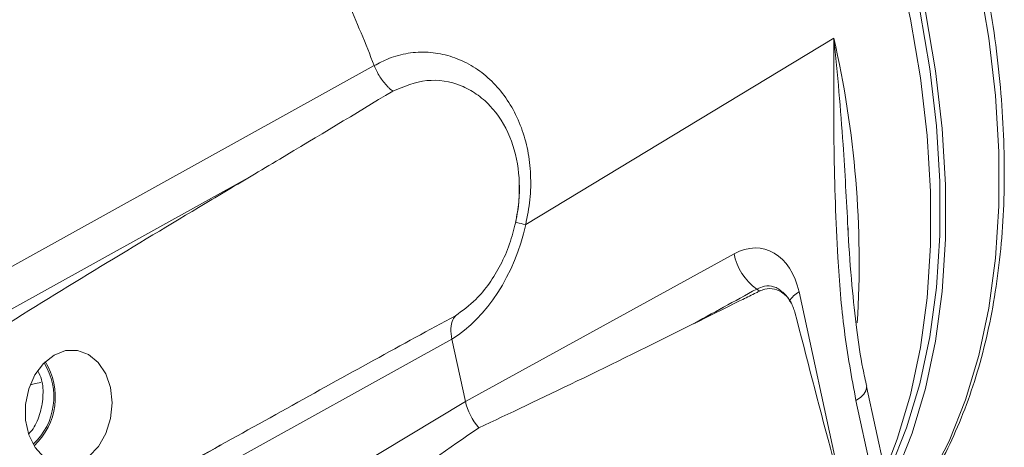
# Model space of a CAD drawing. Header units: inches. Extents: x 0.3 to 33.9, y 0.2 to 21.6.
# Tile 23 of 25: x 30.431 to 32.019, y 18.662 to 19.352. Entities that reach past the tile are written whole.
import ezdxf

# ---------------------------------------------------------------- set-up
doc = ezdxf.new("R2010")
doc.units = ezdxf.units.IN
doc.header["$MEASUREMENT"] = 0

msp = doc.modelspace()

# ---------------------------------------------------------------- linework, layer by layer
at = {"color": 7, "linetype": 'Continuous', "lineweight": 15}
for p, q in [((31.7439, 19.3222), (31.2471, 19.0211)), ((31.0028, 19.2777), (31.0028, 19.2776)), ((31.7667, 19.0159), (31.7671, 19.0075)), ((31.1499, 18.7359), (31.5831, 18.9741)), ((31.128, 18.8363), (30.4691, 18.4708)), ((31.1499, 18.7359), (31.128, 18.8363)), ((31.128, 18.8363), (31.128, 18.8363)), ((31.8288, 18.6121), (31.7967, 18.76)), ((31.8085, 18.6038), (31.7796, 18.7371)), ((30.6961, 18.4621), (31.1499, 18.7359)), ((30.4825, 18.5139), (30.7566, 18.666))]:
    msp.add_line(p, q, dxfattribs=at)
at = {"color": 8, "linetype": 'Continuous', "lineweight": 15}
msp.add_line((31.6879, 18.9125), (31.7597, 18.5818), dxfattribs=at)
at = {"color": 8, "linetype": 'Continuous', "lineweight": 15, "flags": 128}
for points in [[(31.8207, 19.9041), (31.8618, 19.8067), (31.8982, 19.7088), (31.9298, 19.6109), (31.9563, 19.5135), (31.9777, 19.4171), (31.9939, 19.3222), (32.0047, 19.2292), (32.0101, 19.1387), (32.0101, 19.0511), (32.0047, 18.9668), (31.9939, 18.8864), (31.9777, 18.8101), (31.9563, 18.7384), (31.9298, 18.6716), (31.8982, 18.6102), (31.8724, 18.5693)], [(31.8264, 18.6229), (31.8463, 18.6747), (31.8677, 18.7463), (31.8838, 18.8226), (31.8946, 18.903), (31.9, 18.9872), (31.9, 19.0747), (31.8946, 19.1651), (31.8838, 19.258), (31.8677, 19.3528), (31.8463, 19.4491), (31.8198, 19.5465), (31.7884, 19.6443), (31.752, 19.742), (31.711, 19.8393)], [(31.7796, 18.7371), (31.7869, 18.7423), (31.7924, 18.7475), (31.7957, 18.7528), (31.7969, 18.7578), (31.7966, 18.7601)]]:
    msp.add_lwpolyline(points, dxfattribs=at)
at = {"color": 7, "linetype": 'Continuous', "lineweight": 15, "flags": 128}
for points in [[(31.7269, 19.8504), (31.7676, 19.7537), (31.8038, 19.6566), (31.835, 19.5594), (31.8614, 19.4627), (31.8826, 19.367), (31.8986, 19.2727), (31.9093, 19.1804), (31.9147, 19.0906), (31.9147, 19.0036), (31.9093, 18.9199), (31.8986, 18.84), (31.8826, 18.7642), (31.8614, 18.693), (31.835, 18.6267), (31.8297, 18.6152)], [(31.7347, 19.8519), (31.7758, 19.7544), (31.8122, 19.6564), (31.8438, 19.5583), (31.8703, 19.4608), (31.8917, 19.3643), (31.9079, 19.2692), (31.9187, 19.1762), (31.9241, 19.0855), (31.9241, 18.9978), (31.9187, 18.9134), (31.9079, 18.8328), (31.8917, 18.7564), (31.8703, 18.6846), (31.8438, 18.6177), (31.8348, 18.5986)], [(30.0001, 18.7213), (30.0877, 18.7699), (30.438, 18.9643), (31.0028, 19.2777)], [(30.0378, 18.674), (30.1254, 18.7226), (30.4757, 18.917), (30.8041, 19.0992)], [(31.2471, 19.0211), (31.2431, 19.022), (31.2396, 19.0228), (31.2366, 19.0235), (31.2343, 19.0241), (31.2325, 19.0245), (31.2313, 19.0248), (31.2308, 19.0249), (31.2309, 19.0249)], [(30.4865, 18.8106), (30.4695, 18.7972), (30.4556, 18.7785), (30.4457, 18.7559), (30.4406, 18.731), (30.4407, 18.7058), (30.4459, 18.682), (30.4558, 18.6615), (30.4698, 18.6458), (30.4868, 18.636), (30.5055, 18.6328), (30.5246, 18.6366), (30.5425, 18.647), (30.5581, 18.6632), (30.5701, 18.6841), (30.5777, 18.708), (30.5802, 18.7333), (30.5776, 18.758), (30.5699, 18.7804), (30.5578, 18.7987), (30.5422, 18.8116), (30.5242, 18.8181), (30.5051, 18.8178), (30.4865, 18.8106)], [(30.4654, 18.7663), (30.4568, 18.7646), (30.4481, 18.7626)]]:
    msp.add_lwpolyline(points, dxfattribs=at)
at = {"color": 7, "linetype": 'Continuous', "lineweight": 15}
for centre, radius, start, end in [((28.6387, 18.3604), 2.5358, 21.2069, 23.7876), ((31.6717, 18.9908), 0.0902, 190.6189, 234.7443), ((31.5837, 18.8625), 0.0654, 51.6615, 56.5999), ((30.3807, 18.7432), 0.1079, 312.9079, 31.826), ((30.3823, 18.7429), 0.1038, 312.7009, 32.033)]:
    msp.add_arc(centre, radius, start, end, dxfattribs=at)
at = {"color": 8, "linetype": 'Continuous', "lineweight": 15}
for centre, radius, start, end in [((30.1688, 18.961), 1.616, 356.5011, 12.9142), ((31.7047, 18.8798), 0.0367, 117.1044, 151.9201)]:
    msp.add_arc(centre, radius, start, end, dxfattribs=at)
at = {"color": 7, "linetype": 'Continuous', "lineweight": 15}
for centre, major_axis, ratio, start_param, end_param in [((31.0777, 19.0607), (0.0518, 0.2449), 0.694591, 3.724118, 4.697841), ((31.6041, 18.8621), (0.0254, 0.12), 0.694591, 5.286538, 6.822428), ((43.0126, 25.2264), (26.0548, 14.2996), 0.001855, 4.254254, 4.258813), ((30.4548, 18.4302), (1.2108, 0.6996), 0.039195, 0.953123, 1.20548), ((31.9978, 19.1698), (1.1278, 0.5937), 0.043434, 3.867501, 4.245258), ((31.1906, 18.7259), (-0.03, 0.052), 0.577997, 1.066201, 1.88875), ((30.3453, 18.2158), (1.0999, 0.6937), 0.041726, 5.157663, 5.53542)]:
    msp.add_ellipse(centre, major_axis=major_axis, ratio=ratio, start_param=start_param, end_param=end_param, dxfattribs=at)
for points, knots in [([(31.8735, 18.5691), (31.881, 18.5799), (31.8995, 18.6062), (31.9249, 18.6529), (31.95, 18.7083), (31.9712, 18.7674), (31.9887, 18.8299), (32.0023, 18.8955), (32.0119, 18.9641), (32.0177, 19.0352), (32.0195, 19.1087), (32.0174, 19.1843), (32.0114, 19.2616), (32.0016, 19.3405), (31.988, 19.4204), (31.9707, 19.5012), (31.9499, 19.5824), (31.9256, 19.6635), (31.8983, 19.744), (31.8681, 19.8228), (31.8452, 19.8787), (31.8317, 19.9079), (31.8298, 19.9119)], [0, 0, 0, 0, 0.0367343, 0.0902656, 0.1438743, 0.1975372, 0.2512309, 0.3049341, 0.3586288, 0.4123001, 0.4659327, 0.5195133, 0.5730294, 0.6264648, 0.6797966, 0.7329904, 0.7859909, 0.8387039, 0.8909542, 0.9423763, 0.992063, 1, 1, 1, 1]), ([(31.7796, 18.7371), (31.7728, 18.7746), (31.759, 18.8498), (31.7482, 18.9863), (31.7434, 19.1437), (31.7437, 19.2623), (31.7439, 19.3218), (31.7439, 19.3222)], [0, 0, 0, 0, 0.200948, 0.404035, 0.700761, 0.998253, 1, 1, 1, 1]), ([(31.0028, 19.2776), (31.0106, 19.2817), (31.0281, 19.291), (31.0574, 19.2986), (31.0896, 19.3004), (31.1215, 19.295), (31.152, 19.2831), (31.1801, 19.2647), (31.2048, 19.2406), (31.2252, 19.2113), (31.241, 19.1779), (31.2512, 19.1409), (31.2558, 19.1017), (31.2549, 19.0612), (31.2497, 19.0345), (31.2471, 19.0211)], [0, 0, 0, 0, 0.063203, 0.143144, 0.223081, 0.302355, 0.381619, 0.459397, 0.53716, 0.614037, 0.690903, 0.767944, 0.844988, 0.922487, 1, 1, 1, 1]), ([(31.0028, 19.2776), (31.0041, 19.2746), (31.0067, 19.2685), (31.0117, 19.2597), (31.0175, 19.2514), (31.0231, 19.245), (31.0282, 19.2401), (31.0311, 19.2377), (31.0326, 19.2366)], [0, 0, 0, 0, 0.188109, 0.381674, 0.569783, 0.763343, 0.881025, 1, 1, 1, 1]), ([(31.0326, 19.2366), (31.0509, 19.244), (31.0876, 19.2587), (31.1345, 19.2506), (31.1678, 19.2328), (31.1966, 19.2081), (31.2236, 19.1662), (31.2382, 19.1056), (31.2371, 19.0572), (31.2321, 19.0311), (31.2309, 19.0249)], [0, 0, 0, 0, 0.1714813, 0.3434446, 0.4274859, 0.5114925, 0.6703011, 0.8160925, 0.956417, 1, 1, 1, 1]), ([(30.8041, 19.0992), (30.8195, 19.1084), (30.8958, 19.1538), (30.9719, 19.1998), (31.0326, 19.2366)], [0, 0, 0, 0, 0.202656, 1, 1, 1, 1]), ([(30.8041, 19.0992), (30.7759, 19.0824), (30.6915, 19.032), (30.5509, 18.9472), (30.3863, 18.8456), (30.2254, 18.7446), (30.1218, 18.6742), (30.07, 18.6391)], [0, 0, 0, 0, 0.114153, 0.342459, 0.570778, 0.785343, 1, 1, 1, 1]), ([(31.2366, 19.0884), (31.2367, 19.0781), (31.2368, 19.057), (31.2328, 19.0358), (31.2307, 19.0249)], [0, 0, 0, 0, 0.485711, 1, 1, 1, 1]), ([(31.2309, 19.0249), (31.2279, 19.0131), (31.2217, 18.9891), (31.2072, 18.9559), (31.1888, 18.9257), (31.1649, 18.8966), (31.145, 18.8822), (31.1337, 18.874)], [0, 0, 0, 0, 0.185119, 0.375609, 0.56021, 0.750399, 1, 1, 1, 1]), ([(31.797, 18.7602), (31.7949, 18.7697), (31.7883, 18.7992), (31.7802, 18.8537), (31.7725, 18.9265), (31.7683, 18.9817), (31.7671, 19.0128), (31.767, 19.0159)], [0, 0, 0, 0, 0.117842, 0.365531, 0.647116, 0.965322, 1, 1, 1, 1]), ([(31.6243, 18.9138), (31.6225, 18.9129), (31.6134, 18.9085), (31.5763, 18.8902), (31.541, 18.8726), (31.513, 18.8587)], [0, 0, 0, 0, 0.048249, 0.242972, 1, 1, 1, 1]), ([(31.6812, 18.8797), (31.6791, 18.8858), (31.6749, 18.8982), (31.6629, 18.9112), (31.6484, 18.9181), (31.6349, 18.9182), (31.627, 18.915), (31.6243, 18.9138)], [0, 0, 0, 0, 0.220211, 0.44058, 0.660997, 0.880133, 1, 1, 1, 1]), ([(31.6751, 18.8939), (31.6739, 18.8966), (31.6706, 18.9038), (31.6647, 18.9091), (31.661, 18.9124)], [0, 0, 0, 0, 0.377585, 1, 1, 1, 1]), ([(31.7711, 18.5402), (31.7696, 18.5455), (31.7586, 18.5855), (31.728, 18.6983), (31.7001, 18.8065), (31.6812, 18.8797)], [0, 0, 0, 0, 0.0467735, 0.3555451, 1, 1, 1, 1]), ([(31.1337, 18.874), (31.1322, 18.8721), (31.1284, 18.8667), (31.1255, 18.8541), (31.1272, 18.8422), (31.128, 18.8363)], [0, 0, 0, 0, 0.230653, 0.615325, 1, 1, 1, 1]), ([(30.4456, 18.6836), (30.4473, 18.6854), (30.4551, 18.6935), (30.464, 18.7144), (30.4696, 18.7427), (30.4684, 18.768), (30.4626, 18.7806), (30.4605, 18.7851)], [0, 0, 0, 0, 0.071466, 0.331922, 0.592571, 0.852549, 1, 1, 1, 1]), ([(30.4897, 18.521), (30.5183, 18.5363), (30.6426, 18.6029), (30.7664, 18.6715), (30.8618, 18.7244)], [0, 0, 0, 0, 0.2297207, 1, 1, 1, 1])]:
    msp.add_open_spline(points, degree=3, knots=knots, dxfattribs=at)
at = {"color": 8, "linetype": 'Continuous', "lineweight": 15}
for points, knots in [([(31.7439, 19.3222), (31.744, 19.3218), (31.7501, 19.2643), (31.759, 19.1607), (31.7643, 19.0606), (31.7667, 19.0159)], [0, 0, 0, 0, 0.003315, 0.554903, 1, 1, 1, 1]), ([(31.6197, 18.9171), (31.6239, 18.919), (31.633, 18.923), (31.645, 18.9219), (31.6545, 18.9185), (31.6584, 18.9144), (31.6602, 18.9125)], [0, 0, 0, 0, 0.295731, 0.635895, 0.829925, 1, 1, 1, 1])]:
    msp.add_open_spline(points, degree=3, knots=knots, dxfattribs=at)

doc.saveas('drawing.dxf')
